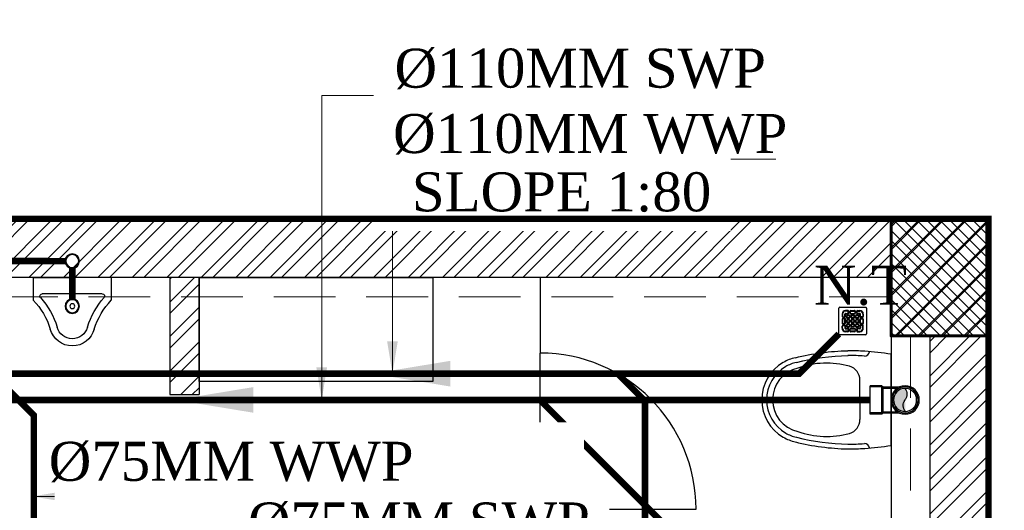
# Model space of a CAD drawing. Header units: inches. Extents: x 113025 to 158499, y 12149 to 30915.
# Tile 123 of 167: x 124135 to 124286, y 29448 to 29524. Entities that reach past the tile are written whole.
import ezdxf

# ---------------------------------------------------------------- set-up
doc = ezdxf.new("R2010")
doc.units = ezdxf.units.IN
doc.header["$MEASUREMENT"] = 0
doc.linetypes.add('HIDDEN', pattern=[0.375, 0.25, -0.125])
for name, color, linetype, lineweight in [('FLOOR RAISE', 4, 'Continuous', 5), ('PD_COLUMN', 2, 'Continuous', 60), ('PD_HATCH', 45, 'Continuous', 9), ('PP- 75DIA Soil Waste Sewer pipe', 90, 'Continuous', 9), ('PP-Soil Pipe', 1, 'Continuous', 25), ('PP-SPRINKLER PIPE', 1, 'Continuous', 0), ('PP-SWP', 1, 'Continuous', 25), ('PP-TEXT', 7, 'Continuous', 40), ('PP-WWP', 3, 'Continuous', 25)]:
    doc.layers.add(name, color=color, linetype=linetype, lineweight=lineweight)
doc.layers.add('PD_025_TEXT', color=61, linetype='Continuous')
doc.layers.add('PD_BASE', color=8, linetype='Continuous', transparency=0.5)
doc.styles.add('Arial', font='GOTHIC.TTF')
doc.styles.get("Standard").update_dxf_attribs({"font": 'arial.ttf', "height": 6})
doc.styles.add('style1', font='arial.ttf', dxfattribs={"height": 500})
doc.styles.add('TIMES NEW ROMAN', font='times.ttf')
doc.dimstyles.new('ISO-10', dxfattribs={"dimtxt": 6, "dimasz": 0.5, "dimexe": 1.25, "dimexo": 0.625, "dimtad": 1, "dimtoh": 1, "dimdec": 1, "dimlunit": 4, "dimtxsty": 'Standard', "dimblk": 'ARCHTICK', "dimcen": 2.5, "dimclrt": 3, "dimadec": 0, "dimazin": 0, "dimtfac": 1, "dimtdec": 1, "dimtmove": 1, "dimatfit": 3, "dimfxl": 1, "dimarcsym": 0})
doc.dimstyles.new('PP-DIM', dxfattribs={"dimtxt": 4, "dimasz": 1, "dimexe": 1, "dimexo": 1, "dimgap": 0.09, "dimtad": 0, "dimdec": 0, "dimzin": 0, "dimdsep": 46, "dimlunit": 4, "dimtxsty": 'TIMES NEW ROMAN', "dimblk": 'ARCHTICK', "dimcen": 0.09, "dimdle": 1, "dimclrd": 256, "dimclre": 256, "dimclrt": 256, "dimadec": 0, "dimazin": 0, "dimtfac": 1, "dimtdec": 4, "dimtofl": 0, "dimtmove": 1, "dimatfit": 3, "dimfxl": 1, "dimtolj": 1, "dimtzin": 0, "dimlwd": -1, "dimlwe": -1, "dimarcsym": 0})

# ---------------------------------------------------------------- blocks, each defined once
blk = doc.blocks.new('columns2')
at = {"layer": 'PD_HATCH'}
h = blk.add_hatch(dxfattribs=at)
h.set_pattern_fill('ANSI37', color=256, scale=20)
h.paths.add_polyline_path([(387, -250), (387, -268), (369, -268), (369, -250)])
h.paths.add_polyline_path([(18, 0), (18, -15), (0, -15), (0, 0)])
h.paths.add_polyline_path([(18, -828), (18, -813), (0, -813), (0, -828)])
h.paths.add_polyline_path([(201, -870), (186, -870), (186, -888), (201, -888)])
h.paths.add_polyline_path([(570, -870), (555, -870), (555, -888), (570, -888)])
h.paths.add_polyline_path([(754.5, -870), (739.5, -870), (739.5, -888), (754.5, -888)])
h.paths.add_polyline_path([(934.5, -870), (919.5, -870), (919.5, -888), (934.5, -888)])
h.paths.add_polyline_path([(385.5, -870), (370.5, -870), (370.5, -888), (385.5, -888)])
h.paths.add_polyline_path([(201, 42), (186, 42), (186, 60), (201, 60)])
h.paths.add_polyline_path([(387, -578), (387, -560), (369, -560), (369, -578)])
h.paths.add_polyline_path([(1116, -731.5), (1116, -716.5), (1098, -716.5), (1098, -731.5)])
h.paths.add_polyline_path([(1116, -111.5), (1116, -96.5), (1098, -96.5), (1098, -111.5)])
h.paths.add_polyline_path([(1116, -561.5), (1116, -576.5), (1098, -576.5), (1098, -561.5)])
h.paths.add_polyline_path([(1116, -251.5), (1116, -266.5), (1098, -266.5), (1098, -251.5)])
h.paths.add_polyline_path([(0, -731.5), (0, -716.5), (18, -716.5), (18, -731.5)])
h.paths.add_polyline_path([(0, -111.5), (0, -96.5), (18, -96.5), (18, -111.5)])
h.paths.add_polyline_path([(0, -406.5), (0, -421.5), (18, -421.5), (18, -406.5)])
h.paths.add_polyline_path([(0, -561.5), (0, -576.5), (18, -576.5), (18, -561.5)])
h.paths.add_polyline_path([(0, -251.5), (0, -266.5), (18, -266.5), (18, -251.5)])
h.paths.add_polyline_path([(993, -111.5), (993, -99.5), (984, -99.5), (984, -111.5)])
h.paths.add_polyline_path([(993, -189.5), (993, -201.5), (984, -201.5), (984, -189.5)])
h.paths.add_polyline_path([(903, -111.5), (903, -99.5), (912, -99.5), (912, -111.5)])
h.paths.add_polyline_path([(903, -189.5), (903, -201.5), (912, -201.5), (912, -189.5)])
h.paths.add_polyline_path([(75, -870), (60, -870), (60, -888), (75, -888)])
h.paths.add_polyline_path([(1116, -870), (1101, -870), (1101, -888), (1116, -888)])
h.paths.add_polyline_path([(75, 42), (60, 42), (60, 60), (75, 60)])
h.paths.add_polyline_path([(570, 42), (555, 42), (555, 60), (570, 60)])
h.paths.add_polyline_path([(754.5, 42), (739.5, 42), (739.5, 60), (754.5, 60)])
h.paths.add_polyline_path([(934.5, 42), (919.5, 42), (919.5, 60), (934.5, 60)])
h.paths.add_polyline_path([(385.5, 42), (370.5, 42), (370.5, 60), (385.5, 60)])
h.paths.add_polyline_path([(1116, 42), (1101, 42), (1101, 60), (1116, 60)])
h.paths.add_polyline_path([(738, -250), (738, -268), (756, -268), (756, -250)])
h.paths.add_polyline_path([(756, -578), (756, -560), (738, -560), (738, -578)])
at = {"layer": 'PD_COLUMN'}
blk.add_lwpolyline([(1116, 42), (1101, 42), (1101, 60), (1116, 60)], close=True, dxfattribs=at)
at = {"layer": 'PD_HATCH', "linetype": 'HIDDEN', "ltscale": 38}
for p, q in [((1101, 60), (934.5, 60)), ((1101, 48), (936, 48)), ((1104, 42), (1104, -95)), ((1116, 42), (1116, -96.5))]:
    blk.add_line(p, q, dxfattribs=at)
blk = doc.blocks.new('A$C24556D30')
at = {"color": 251}
for p, q in [((170, 400), (170, 20)), ((300, 210), (300, 292.2)), ((300, 210), (300, 127.8))]:
    blk.add_line(p, q, dxfattribs=at)
for points in [[(279.9, 412.5, 0.02753), (170, 400, 0.02753)], [(569.7, 385.6, 0.054905), (350, 415, 0.054905)], [(564.9, 366.1, 0.054905), (349.5, 395, 0.054905)], [(300, 210), (300, 290, 0.704392)], [(300, 210), (300, 130, -0.704392)], [(564.9, 53.9, -0.054905), (349.5, 25, -0.054905)], [(170, 20, 0.02753), (279.9, 7.5, 0.02753)], [(569.7, 34.4, -0.054905), (350, 5, -0.054905)]]:
    blk.add_lwpolyline(points, format="xyb", dxfattribs=at)
for centre, radius, start, end in [((350, -585), 1000, 90, 94.0204), ((279.9, 412.5), 20, 184.5905, 273.8823), ((350, -585), 980, 90, 94.0204), ((530, 210), 180, 60, 77.2425), ((360, 292.2), 60, 105.9249, 180), ((439, 15.2), 348.1, 69.701, 105.9249), ((530, 210), 135, 0, 77.2425), ((530, 210), 160, 60, 77.2425), ((530, 210), 160, 0, 60), ((530, 210), 180, 0, 60), ((530, 210), 135, 282.7575, 0), ((530, 210), 160, 300, 0), ((530, 210), 180, 300, 0), ((360, 127.8), 60, 180, 254.0751), ((439, 404.8), 348.1, 254.0751, 290.299), ((530, 210), 160, 282.7575, 300), ((530, 210), 180, 282.7575, 300), ((279.9, 7.5), 20, 86.1177, 175.4095), ((350, 1005), 1000, 265.9796, 270), ((350, 1005), 980, 265.9796, 270)]:
    blk.add_arc(centre, radius, start, end, dxfattribs=at)
blk = doc.blocks.new('A$C33087201')
at = {"color": 251}
for p, q in [((0, 289.6), (165, 289.6)), ((0, 289.6), (0, 193.2)), ((330, 289.6), (165, 289.6)), ((330, 289.6), (330, 193.2)), ((38.1, 220.9), (291.9, 220.9))]:
    blk.add_line(p, q, dxfattribs=at)
blk.add_circle((165, 168.2), 10.4, dxfattribs=at)
for centre, radius, start, end in [((38.1, 210.9), 10, 90, 221.8242), ((291.9, 210.9), 10, 318.1758, 90), ((-215.7, -16.2), 300.6, 16.9059, 44.1446), ((-215.7, -16.2), 330.6, 16.9059, 41.8242), ((545.7, -16.2), 330.6, 138.1758, 163.0941), ((545.7, -16.2), 300.6, 135.8554, 163.0941), ((164.8, 96.2), 96.2, 195.0681, 270.0943), ((164.8, 96.2), 66.2, 195.0681, 270.0943), ((165.2, 96.2), 66.2, 269.9057, 344.9319), ((165.2, 96.2), 96.2, 269.9057, 344.9319)]:
    blk.add_arc(centre, radius, start, end, dxfattribs=at)
blk = doc.blocks.new('FIRST FLOOR AR PLAN')
at = {"layer": 'PD_BASE'}
h = blk.add_hatch(dxfattribs=at)
h.set_pattern_fill('ANSI32', color=256, scale=10)
h.set_pattern_definition([(45, (123173.841, 20768.249), (-2.65165, 2.65165), []), (45, (123175.6088, 20768.249), (-2.65165, 2.65165), [])])
h.paths.add_polyline_path([(123176.99, 20811), (123167.99, 20811), (123167.99, 20729.5), (123176.99, 20729.5)])
h.paths.add_polyline_path([(123538.49, 20663.5), (123368.99, 20663.5), (123368.99, 20654.5), (123538.49, 20654.5)])
h.paths.add_polyline_path([(123722.99, 20663.5), (123553.49, 20663.5), (123553.49, 20654.5), (123722.99, 20654.5)])
h.paths.add_polyline_path([(123176.99, 21527.5), (123167.99, 21527.5), (123167.99, 21446), (123176.99, 21446)])
h.paths.add_polyline_path([(123176.99, 21431), (123167.99, 21431), (123167.99, 21291), (123176.99, 21291)])
h.paths.add_polyline_path([(123176.99, 21276), (123167.99, 21276), (123167.99, 21136), (123176.99, 21136)])
h.paths.add_polyline_path([(123176.99, 21121), (123167.99, 21121), (123167.99, 20981), (123176.99, 20981)])
h.paths.add_polyline_path([(123176.99, 20966), (123167.99, 20966), (123167.99, 20826), (123176.99, 20826)])
h.paths.add_polyline_path([(124268.99, 21602.5), (124102.49, 21602.5), (124102.49, 21593.5), (124268.99, 21593.5)])
h.paths.add_polyline_path([(124087.49, 21602.5), (123922.49, 21602.5), (123922.49, 21593.5), (124087.49, 21593.5)])
h.paths.add_polyline_path([(123907.49, 21602.5), (123737.99, 21602.5), (123737.99, 21593.5), (123907.49, 21593.5)])
h.paths.add_polyline_path([(123722.99, 21602.5), (123553.49, 21602.5), (123553.49, 21593.5), (123722.99, 21593.5)])
h.paths.add_polyline_path([(123353.99, 21602.5), (123242.99, 21602.5), (123242.99, 21593.5), (123353.99, 21593.5)])
h.paths.add_polyline_path([(123227.99, 21602.5), (123167.99, 21602.5), (123167.99, 21542.5), (123176.99, 21542.5), (123176.99, 21593.5), (123227.99, 21593.5)])
h.paths.add_polyline_path([(123176.99, 20714.5), (123167.99, 20714.5), (123167.99, 20654.5), (123227.99, 20654.5), (123227.99, 20663.5), (123176.99, 20663.5)])
h.paths.add_polyline_path([(123353.99, 20663.5), (123242.99, 20663.5), (123242.99, 20654.5), (123353.99, 20654.5)])
h.paths.add_polyline_path([(123762.74, 20663.5), (123737.99, 20663.5), (123737.99, 20654.5), (123762.74, 20654.5)])
h.paths.add_polyline_path([(123907.49, 20663.5), (123882.74, 20663.5), (123882.74, 20654.5), (123907.49, 20654.5)])
h.paths.add_polyline_path([(123944.99, 20663.5), (123922.49, 20663.5), (123922.49, 20654.5), (123944.99, 20654.5)])
h.paths.add_polyline_path([(124087.49, 20663.5), (124064.99, 20663.5), (124064.99, 20654.5), (124087.49, 20654.5)])
h.paths.add_polyline_path([(124124.99, 20663.5), (124102.49, 20663.5), (124102.49, 20654.5), (124124.99, 20654.5)])
h.paths.add_polyline_path([(124268.99, 20663.5), (124244.99, 20663.5), (124244.99, 20654.5), (124268.99, 20654.5)])
h.paths.add_polyline_path([(124283.99, 20672.5), (124274.99, 20672.5)])
h.paths.add_polyline_path([(124283.99, 20811), (124274.99, 20811), (124274.99, 20672.5), (124283.99, 20672.5)])
h.paths.add_polyline_path([(124283.99, 20966), (124274.99, 20966), (124274.99, 20826), (124283.99, 20826)])
h.paths.add_polyline_path([(124283.99, 21276), (124274.99, 21276), (124274.99, 20981), (124283.99, 20981)])
h.paths.add_polyline_path([(124283.99, 21584.5), (124274.99, 21584.5), (124274.99, 21446), (124283.99, 21446)])
h.paths.add_polyline_path([(124265.99, 21443), (124160.99, 21443), (124160.99, 21434), (124265.99, 21434)])
h.paths.add_polyline_path([(124160.99, 21431), (124151.99, 21431), (124151.99, 21353), (124160.99, 21353)])
h.paths.add_polyline_path([(124151.99, 21443), (124079.99, 21443), (124079.99, 21434), (124151.99, 21434)])
h.paths.add_polyline_path([(124079.99, 21431), (124070.99, 21431), (124070.99, 21353), (124079.99, 21353)])
h.paths.add_polyline_path([(124070.99, 21443), (123989.99, 21443), (123989.99, 21341), (124016.99, 21341), (124016.99, 21350), (123998.99, 21350), (123998.99, 21434), (124070.99, 21434)])
h.paths.add_polyline_path([(124070.99, 21350), (124052.99, 21350), (124052.99, 21341), (124070.99, 21341)], flags=17)
h.paths.add_polyline_path([(124097.99, 21350), (124079.99, 21350), (124079.99, 21341), (124097.99, 21341)])
h.paths.add_polyline_path([(124151.99, 21350), (124133.99, 21350), (124133.99, 21341), (124151.99, 21341)])
h.paths.add_polyline_path([(124160.99, 21341), (124151.99, 21341), (124151.99, 21278), (124160.99, 21278)])
h.paths.add_polyline_path([(124283.99, 21292), (124274.99, 21292), (124274.99, 21291), (124283.99, 21291)])
h.paths.add_polyline_path([(124283.99, 21431), (124274.99, 21431), (124274.99, 21412), (124283.99, 21412)])
h.paths.add_polyline_path([(123405.74, 21593.5), (123405.74, 21602.5), (123368.99, 21602.5), (123368.99, 21593.5)])
h.paths.add_polyline_path([(123501.74, 21602.5), (123501.74, 21593.5), (123538.49, 21593.5), (123538.49, 21602.5)])
h = blk.add_hatch(dxfattribs=at)
h.set_pattern_fill('ANSI37', color=256, scale=20)
h.set_pattern_definition([(45, (268611.2745, 47371.9895), (-1.767766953, 1.767766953), []), (135, (268611.2745, 47371.9895), (-1.767766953, -1.767766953), [])])
h.paths.add_polyline_path([(124283.99, 21602.5), (124268.99, 21602.5), (124268.99, 21584.5), (124283.99, 21584.5)])
h = blk.add_hatch(dxfattribs=at)
h.set_pattern_fill('ANSI32', color=256, scale=10)
h.set_pattern_definition([(45, (150297.4604, 39481.8853), (-2.65165043, 2.65165043), []), (45, (150299.228, 39481.8853), (-2.65165043, 2.65165043), [])])
h.paths.add_polyline_path([(123758.99, 21593.5), (123752.99, 21593.5), (123752.99, 21557.5), (123758.99, 21557.5)])
h.paths.add_polyline_path([(123758.99, 21557.5), (123752.99, 21557.5), (123752.99, 21521.5), (123758.99, 21521.5)])
h.paths.add_polyline_path([(123752.99, 21521.5), (123752.99, 21485.5), (123758.99, 21485.5), (123758.99, 21521.5)])
h.paths.add_polyline_path([(123758.99, 21485.5), (123752.99, 21485.5), (123752.99, 21449.5), (123758.99, 21449.5)])
h.paths.add_polyline_path([(123758.99, 21449.5), (123752.99, 21449.5), (123752.99, 21413.5), (123758.99, 21413.5)])
h.paths.add_polyline_path([(123758.99, 21413.5), (123752.99, 21413.5), (123752.99, 21377.5), (123758.99, 21377.5)])
h.paths.add_polyline_path([(124037.99, 21593.5), (124028.99, 21593.5), (124028.99, 21504), (124024.49, 21504), (124024.49, 21499.5), (124028.99, 21499.5), (124028.99, 21489.5), (124037.99, 21489.5)])
h.paths.add_polyline_path([(123956.99, 21593.5), (123952.49, 21593.5), (123952.49, 21504), (123947.99, 21504), (123947.99, 21499.5), (123982.49, 21499.5), (123982.49, 21504), (123956.99, 21504)])
h.paths.add_polyline_path([(123952.49, 21575.5), (123949.49, 21575.5), (123949.49, 21571), (123952.49, 21571)], flags=17)
h.paths.add_polyline_path([(123925.49, 21575.5), (123922.49, 21575.5), (123922.49, 21584.5), (123917.99, 21584.5), (123917.99, 21575.5), (123907.49, 21575.5), (123907.49, 21571), (123925.49, 21571)])
h.paths.add_polyline_path([(123871.49, 21593.5), (123866.99, 21593.5), (123866.99, 21577.5), (123866.99, 21571), (123871.49, 21571), (123871.49, 21575.5)])
h.paths.add_polyline_path([(124162.49, 21593.5), (124157.99, 21593.5), (124157.99, 21575.5), (124162.49, 21575.5)])
at = {"layer": 'PD_BASE', "lineweight": 30}
for p, q in [((124283.99, 21602.5), (123501.74, 21602.5)), ((124268.99, 21593.5), (124102.48, 21593.5)), ((124157.99, 21593.5), (124157.99, 21575.5)), ((124162.49, 21593.5), (124162.49, 21575.5)), ((124268.99, 21584.5), (124268.99, 21480.62)), ((124157.99, 21575.5), (124162.49, 21575.5))]:
    blk.add_line(p, q, dxfattribs=at)
at = {"layer": 'PD_BASE', "ltscale": 12}
for p, q in [((124214.99, 21593.5), (124214.99, 21581.87)), ((124214.99, 21557.87), (124214.99, 21581.87)), ((124214.99, 21557.87), (124214.99, 21544.25)), ((124214.99, 21557.87), (124238.99, 21557.87))]:
    blk.add_line(p, q, dxfattribs=at)
at = {"layer": 'PD_BASE'}
blk.add_lwpolyline([(124283.99, 21584.5), (124268.99, 21584.5), (124268.99, 21602.5), (124283.99, 21602.5)], close=True, dxfattribs=at)
at = {"layer": 'PD_BASE', "ltscale": 12}
blk.add_lwpolyline([(124162.49, 21593.5), (124198.49, 21593.5), (124198.49, 21577.5), (124162.49, 21577.5)], close=True, dxfattribs=at)
at = {"layer": 'PD_BASE', "lineweight": 30}
for points in [[(124274.99, 21446), (124274.99, 21584.5)], [(124283.99, 21446), (124283.99, 21446), (124283.99, 21584.5)]]:
    blk.add_lwpolyline(points, dxfattribs=at)
at = {"layer": 'PD_BASE', "ltscale": 12}
blk.add_arc((124214.99, 21557.87), 24, 0, 90, dxfattribs=at)
at = {"layer": 'PD_BASE', "ltscale": 12, "xscale": -0.03636363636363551, "yscale": 0.03636363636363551, "zscale": 0.03636363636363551}
blk.add_blockref('A$C33087201', (124148.99, 21582.97), dxfattribs=at)
at = {"layer": 'PD_BASE', "ltscale": 12, "xscale": 0.03684210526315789, "yscale": 0.03684210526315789, "zscale": 0.03684210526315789, "rotation": 180}
blk.add_blockref('A$C24556D30', (124275.25, 21582.42), dxfattribs=at)
at = {"layer": 'PD_COLUMN'}
blk.add_blockref('columns2', (123167.99, 21542.5), dxfattribs=at)
at = {"layer": 'PD_BASE', "insert": (123822.92, 21590.18), "char_height": 8, "width": 128.4952, "attachment_point": 1, "style": 'style1'}
blk.add_mtext('\\pi57.527;ES', dxfattribs=at)
blk = doc.blocks.new('PP-GRATING')
at = {"linetype": 'Continuous'}
for p, q in [((-53.1, -49.4), (-53.1, 49.4)), ((-49.7, 52.9), (49.7, 52.9)), ((-27.6, 40.7), (-27.6, 38.6)), ((-19.6, 40.7), (-27.6, 40.7)), ((-19.6, 38.6), (-27.6, 38.6)), ((-19.6, 38.6), (-19.6, 40.7)), ((-7.1, 38.6), (-7.1, 40.7)), ((-7.1, 40.7), (6.5, 40.7)), ((-7.1, 38.6), (6.5, 38.6)), ((6.5, 40.7), (6.5, 38.6)), ((19, 40.7), (27, 40.7)), ((19, 38.6), (19, 40.7)), ((19, 38.6), (27, 38.6)), ((27, 40.7), (27, 38.6)), ((52.6, 50), (52.6, -48.9)), ((-38.9, 27.3), (-41, 27.3)), ((-41, 27.3), (-41, 19.3)), ((-38.9, 19.3), (-41, 19.3)), ((-41, 6.8), (-41, -6.8)), ((-38.9, 6.8), (-41, 6.8)), ((-38.9, 27.3), (-38.9, 19.3)), ((-38.9, 6.8), (-38.9, -6.8)), ((-36.7, 17), (-32.1, 17)), ((-36.7, 17), (-36.7, 15)), ((-36.7, 15), (-32.1, 15)), ((-32.1, 11.1), (-36.7, 11.1)), ((-36.7, 11.1), (-36.7, 9.1)), ((-32.1, 9.1), (-36.7, 9.1)), ((-32.1, 9.1), (-32.1, 11.1)), ((-29.8, 19.3), (-29.8, 27.3)), ((-27.8, 27.3), (-29.8, 27.3)), ((-29.8, 19.3), (-27.8, 19.3)), ((-29.8, -6.8), (-29.8, 6.8)), ((-29.8, 6.8), (-27.8, 6.8)), ((-27.8, 19.3), (-27.8, 27.3)), ((-27.8, -6.8), (-27.8, 6.8)), ((-27.6, 29.6), (-27.6, 27.5)), ((-27.6, 29.6), (-19.6, 29.6)), ((-27.6, 27.5), (-19.6, 27.5)), ((-23.9, 14.8), (-23.9, 19.3)), ((-21.9, 19.3), (-23.9, 19.3)), ((-21.9, 14.8), (-23.9, 14.8)), ((-23.9, -2.3), (-23.9, 2.3)), ((-21.9, 2.3), (-23.9, 2.3)), ((-21.9, 14.8), (-21.9, 19.3)), ((-21.9, -2.3), (-21.9, 2.3)), ((-19.6, 27.5), (-19.6, 29.6)), ((-19.6, 23.6), (-15.1, 23.6)), ((-19.6, 21.6), (-19.6, 23.6)), ((-19.6, 21.6), (-15.1, 21.6)), ((-15.1, 12.5), (-19.6, 12.5)), ((-19.6, 12.5), (-19.6, 10.5)), ((-15.1, 10.5), (-19.6, 10.5)), ((-19.6, 6.6), (-15.1, 6.6)), ((-19.6, 4.5), (-19.6, 6.6)), ((-19.6, 4.5), (-15.1, 4.5)), ((-17.3, 31.8), (-17.3, 36.4)), ((-15.3, 36.4), (-17.3, 36.4)), ((-17.3, 31.8), (-15.3, 31.8)), ((-15.3, 31.8), (-15.3, 36.4)), ((-15.1, 23.6), (-15.1, 21.6)), ((-15.1, 12.5), (-15.1, 10.5)), ((-15.1, 6.6), (-15.1, 4.5)), ((-12.8, 19.3), (-12.8, 14.8)), ((-10.7, 19.3), (-12.8, 19.3)), ((-12.8, 14.8), (-10.7, 14.8)), ((-12.8, 2.3), (-12.8, -2.3)), ((-10.7, 2.3), (-12.8, 2.3)), ((-11.4, 36.4), (-11.4, 31.8)), ((-9.4, 36.4), (-11.4, 36.4)), ((-11.4, 31.8), (-9.4, 31.8)), ((-10.7, 19.3), (-10.7, 14.8)), ((-10.7, 2.3), (-10.7, -2.3)), ((-9.4, 36.4), (-9.4, 31.8)), ((-7.1, 29.6), (6.5, 29.6)), ((-7.1, 29.6), (-7.1, 27.5)), ((-7.1, 27.5), (6.5, 27.5)), ((-6.9, 14.8), (-6.9, 19.3)), ((-4.8, 19.3), (-6.9, 19.3)), ((-4.8, 14.8), (-6.9, 14.8)), ((-6.9, -2.3), (-6.9, 2.3)), ((-4.8, 2.3), (-6.9, 2.3)), ((-4.8, 14.8), (-4.8, 19.3)), ((-4.8, -2.3), (-4.8, 2.3)), ((-2.6, 23.6), (2, 23.6)), ((-2.6, 21.6), (-2.6, 23.6)), ((-2.6, 21.6), (2, 21.6)), ((2, 12.5), (-2.6, 12.5)), ((-2.6, 12.5), (-2.6, 10.5)), ((2, 10.5), (-2.6, 10.5)), ((-2.6, 6.6), (2, 6.6)), ((-2.6, 4.5), (-2.6, 6.6)), ((-2.6, 4.5), (2, 4.5)), ((2, 23.6), (2, 21.6)), ((2, 12.5), (2, 10.5)), ((2, 6.6), (2, 4.5)), ((4.3, 19.3), (4.3, 14.8)), ((6.3, 19.3), (4.3, 19.3)), ((4.3, 14.8), (6.3, 14.8)), ((4.3, 2.3), (4.3, -2.3)), ((6.3, 2.3), (4.3, 2.3)), ((6.3, 19.3), (6.3, 14.8)), ((6.3, 2.3), (6.3, -2.3)), ((6.5, 29.6), (6.5, 27.5)), ((8.8, 31.8), (8.8, 36.4)), ((10.9, 36.4), (8.8, 36.4)), ((8.8, 31.8), (10.9, 31.8)), ((10.2, 14.8), (10.2, 19.3)), ((12.2, 19.3), (10.2, 19.3)), ((12.2, 14.8), (10.2, 14.8)), ((10.2, -2.3), (10.2, 2.3)), ((12.2, 2.3), (10.2, 2.3)), ((10.9, 31.8), (10.9, 36.4)), ((12.2, 14.8), (12.2, 19.3)), ((12.2, -2.3), (12.2, 2.3)), ((14.5, 23.6), (19, 23.6)), ((14.5, 21.6), (14.5, 23.6)), ((14.5, 21.6), (19, 21.6)), ((19, 12.5), (14.5, 12.5)), ((14.5, 12.5), (14.5, 10.5)), ((19, 10.5), (14.5, 10.5)), ((14.5, 6.6), (19, 6.6)), ((14.5, 4.5), (14.5, 6.6)), ((14.5, 4.5), (19, 4.5)), ((14.7, 31.8), (14.7, 36.4)), ((14.7, 36.4), (16.8, 36.4)), ((16.8, 31.8), (14.7, 31.8)), ((16.8, 31.8), (16.8, 36.4)), ((27, 29.6), (19, 29.6)), ((19, 27.5), (19, 29.6)), ((27, 27.5), (19, 27.5)), ((19, 23.6), (19, 21.6)), ((19, 12.5), (19, 10.5)), ((19, 6.6), (19, 4.5)), ((21.3, 19.3), (21.3, 14.8)), ((23.4, 19.3), (21.3, 19.3)), ((21.3, 14.8), (23.4, 14.8)), ((21.3, 2.3), (21.3, -2.3)), ((23.4, 2.3), (21.3, 2.3)), ((23.4, 19.3), (23.4, 14.8)), ((23.4, 2.3), (23.4, -2.3)), ((27, 29.6), (27, 27.5)), ((27.2, 19.3), (27.2, 27.3)), ((27.2, 27.3), (29.3, 27.3)), ((29.3, 19.3), (27.2, 19.3)), ((27.2, -6.8), (27.2, 6.8)), ((29.3, 6.8), (27.2, 6.8)), ((29.3, 19.3), (29.3, 27.3)), ((29.3, -6.8), (29.3, 6.8)), ((36.1, 17), (31.5, 17)), ((36.1, 15), (31.5, 15)), ((31.5, 11.1), (36.1, 11.1)), ((31.5, 9.1), (31.5, 11.1)), ((31.5, 9.1), (36.1, 9.1)), ((36.1, 17), (36.1, 15)), ((36.1, 11.1), (36.1, 9.1)), ((38.4, 27.3), (38.4, 19.3)), ((38.4, 27.3), (40.4, 27.3)), ((38.4, 19.3), (40.4, 19.3)), ((38.4, 6.8), (38.4, -6.8)), ((38.4, 6.8), (40.4, 6.8)), ((40.4, 27.3), (40.4, 19.3)), ((40.4, 6.8), (40.4, -6.8)), ((-41, -6.8), (-38.9, -6.8)), ((-41, -27.3), (-41, -19.3)), ((-38.9, -19.3), (-41, -19.3)), ((-38.9, -27.3), (-41, -27.3)), ((-38.9, -27.3), (-38.9, -19.3)), ((-36.7, -9.1), (-32.1, -9.1)), ((-36.7, -9.1), (-36.7, -11.1)), ((-36.7, -11.1), (-32.1, -11.1)), ((-36.7, -17), (-36.7, -15)), ((-36.7, -15), (-32.1, -15)), ((-36.7, -17), (-32.1, -17)), ((-32.1, -9.1), (-32.1, -11.1)), ((-29.8, -6.8), (-27.8, -6.8)), ((-29.8, -19.3), (-27.8, -19.3)), ((-29.8, -19.3), (-29.8, -27.3)), ((-27.8, -27.3), (-29.8, -27.3)), ((-27.8, -19.3), (-27.8, -27.3)), ((-27.6, -27.5), (-19.6, -27.5)), ((-27.6, -29.6), (-27.6, -27.5)), ((-27.6, -29.6), (-19.6, -29.6)), ((-21.9, -2.3), (-23.9, -2.3)), ((-23.9, -19.3), (-23.9, -14.8)), ((-21.9, -14.8), (-23.9, -14.8)), ((-21.9, -19.3), (-23.9, -19.3)), ((-21.9, -19.3), (-21.9, -14.8)), ((-15.1, -4.5), (-19.6, -4.5)), ((-19.6, -4.5), (-19.6, -6.6)), ((-15.1, -6.6), (-19.6, -6.6)), ((-19.6, -10.5), (-15.1, -10.5)), ((-19.6, -12.5), (-19.6, -10.5)), ((-19.6, -12.5), (-15.1, -12.5)), ((-15.1, -21.6), (-19.6, -21.6)), ((-19.6, -21.6), (-19.6, -23.6)), ((-15.1, -23.6), (-19.6, -23.6)), ((-19.6, -27.5), (-19.6, -29.6)), ((-17.3, -31.8), (-17.3, -36.4)), ((-17.3, -31.8), (-15.3, -31.8)), ((-15.3, -36.4), (-17.3, -36.4)), ((-15.3, -31.8), (-15.3, -36.4)), ((-15.1, -4.5), (-15.1, -6.6)), ((-15.1, -10.5), (-15.1, -12.5)), ((-15.1, -21.6), (-15.1, -23.6)), ((-12.8, -2.3), (-10.7, -2.3)), ((-12.8, -14.8), (-12.8, -19.3)), ((-10.7, -14.8), (-12.8, -14.8)), ((-12.8, -19.3), (-10.7, -19.3)), ((-11.4, -36.4), (-11.4, -31.8)), ((-11.4, -31.8), (-9.4, -31.8)), ((-9.4, -36.4), (-11.4, -36.4)), ((-10.7, -14.8), (-10.7, -19.3)), ((-9.4, -36.4), (-9.4, -31.8)), ((-7.1, -27.5), (6.5, -27.5)), ((-7.1, -29.6), (-7.1, -27.5)), ((-7.1, -29.6), (6.5, -29.6)), ((-4.8, -2.3), (-6.9, -2.3)), ((-6.9, -19.3), (-6.9, -14.8)), ((-4.8, -14.8), (-6.9, -14.8)), ((-4.8, -19.3), (-6.9, -19.3)), ((-4.8, -19.3), (-4.8, -14.8)), ((2, -4.5), (-2.6, -4.5)), ((-2.6, -4.5), (-2.6, -6.6)), ((2, -6.6), (-2.6, -6.6)), ((-2.6, -10.5), (2, -10.5)), ((-2.6, -12.5), (-2.6, -10.5)), ((-2.6, -12.5), (2, -12.5)), ((2, -21.6), (-2.6, -21.6)), ((-2.6, -21.6), (-2.6, -23.6)), ((2, -23.6), (-2.6, -23.6)), ((2, -4.5), (2, -6.6)), ((2, -10.5), (2, -12.5)), ((2, -21.6), (2, -23.6)), ((4.3, -2.3), (6.3, -2.3)), ((4.3, -14.8), (4.3, -19.3)), ((6.3, -14.8), (4.3, -14.8)), ((4.3, -19.3), (6.3, -19.3)), ((6.3, -14.8), (6.3, -19.3)), ((6.5, -29.6), (6.5, -27.5)), ((8.8, -31.8), (8.8, -36.4)), ((8.8, -31.8), (10.9, -31.8)), ((8.8, -36.4), (10.9, -36.4)), ((12.2, -2.3), (10.2, -2.3)), ((10.2, -19.3), (10.2, -14.8)), ((12.2, -14.8), (10.2, -14.8)), ((12.2, -19.3), (10.2, -19.3)), ((10.9, -31.8), (10.9, -36.4)), ((12.2, -19.3), (12.2, -14.8)), ((19, -4.5), (14.5, -4.5)), ((14.5, -4.5), (14.5, -6.6)), ((19, -6.6), (14.5, -6.6)), ((14.5, -10.5), (19, -10.5)), ((14.5, -12.5), (14.5, -10.5)), ((14.5, -12.5), (19, -12.5)), ((19, -21.6), (14.5, -21.6)), ((14.5, -21.6), (14.5, -23.6)), ((19, -23.6), (14.5, -23.6)), ((14.7, -31.8), (14.7, -36.4)), ((16.8, -31.8), (14.7, -31.8)), ((14.7, -36.4), (16.8, -36.4)), ((16.8, -31.8), (16.8, -36.4)), ((19, -4.5), (19, -6.6)), ((19, -10.5), (19, -12.5)), ((19, -21.6), (19, -23.6)), ((27, -27.5), (19, -27.5)), ((19, -27.5), (19, -29.6)), ((27, -29.6), (19, -29.6)), ((21.3, -2.3), (23.4, -2.3)), ((21.3, -14.8), (21.3, -19.3)), ((23.4, -14.8), (21.3, -14.8)), ((21.3, -19.3), (23.4, -19.3)), ((23.4, -14.8), (23.4, -19.3)), ((27, -29.6), (27, -27.5)), ((29.3, -6.8), (27.2, -6.8)), ((27.2, -19.3), (27.2, -27.3)), ((29.3, -19.3), (27.2, -19.3)), ((27.2, -27.3), (29.3, -27.3)), ((29.3, -19.3), (29.3, -27.3)), ((36.1, -9.1), (31.5, -9.1)), ((31.5, -9.1), (31.5, -11.1)), ((36.1, -11.1), (31.5, -11.1)), ((36.1, -15), (31.5, -15)), ((36.1, -17), (31.5, -17)), ((36.1, -9.1), (36.1, -11.1)), ((36.1, -17), (36.1, -15)), ((40.4, -6.8), (38.4, -6.8)), ((38.4, -19.3), (40.4, -19.3)), ((38.4, -27.3), (38.4, -19.3)), ((38.4, -27.3), (40.4, -27.3)), ((40.4, -27.3), (40.4, -19.3)), ((49.2, -52.3), (-50.3, -52.3)), ((-27.6, -40.7), (-27.6, -38.6)), ((-19.6, -38.6), (-27.6, -38.6)), ((-19.6, -40.7), (-27.6, -40.7)), ((-19.6, -38.6), (-19.6, -40.7)), ((6.5, -38.6), (-7.1, -38.6)), ((-7.1, -38.6), (-7.1, -40.7)), ((6.5, -40.7), (-7.1, -40.7)), ((6.5, -38.7), (6.5, -40.7)), ((19, -38.6), (19, -40.7)), ((19, -38.6), (27, -38.6)), ((19, -40.7), (27, -40.7)), ((27, -40.7), (27, -38.6))]:
    blk.add_line(p, q, dxfattribs=at)
for centre, radius, start, end in [((-49.7, 49.4), 3.41, 90, 180), ((-27.6, 27.3), 13.4, 90, 180), ((-27.6, 27.3), 11.4, 90, 180), ((-19.6, 36.4), 4.32, 360, 90), ((-19.6, 36.4), 2.27, 360, 90), ((-7.1, 36.4), 4.32, 90, 180), ((-7.1, 36.4), 2.27, 90, 180), ((6.5, 36.4), 4.32, 360, 90), ((6.5, 36.4), 2.27, 360, 90), ((19, 36.4), 4.32, 90, 180), ((19, 36.4), 2.27, 90, 180), ((27, 27.3), 13.4, 0, 90), ((27, 27.3), 11.4, 0, 90), ((49.7, 50), 2.84, 360, 90), ((-36.7, 19.3), 4.32, 180, 270), ((-36.7, 6.8), 4.32, 90, 180), ((-36.7, 19.3), 2.27, 180, 270), ((-36.7, 6.8), 2.27, 90, 180), ((-32.1, 19.3), 4.32, 270, 360), ((-32.1, 19.3), 2.27, 270, 360), ((-32.1, 6.8), 4.32, 360, 90), ((-32.1, 6.8), 2.27, 360, 90), ((-27.6, 27.3), 2.27, 90, 180), ((-27.6, 27.3), 0.227, 90, 180), ((-19.6, 19.3), 4.32, 90, 180), ((-19.6, 14.8), 4.32, 180, 270), ((-19.6, 2.3), 4.32, 90, 180), ((-19.6, 19.3), 2.27, 90, 180), ((-19.6, 19.3), 2.27, 90, 180), ((-19.6, 14.8), 2.27, 180, 270), ((-19.6, 2.3), 2.27, 90, 180), ((-19.6, 2.3), 2.27, 90, 180), ((-19.6, 31.8), 4.32, 270, 360), ((-19.6, 31.8), 2.27, 270, 360), ((-15.1, 19.3), 4.32, 360, 90), ((-15.1, 19.3), 2.27, 360, 90), ((-15.1, 14.8), 2.27, 270, 360), ((-15.1, 14.8), 4.32, 270, 0), ((-15.1, 2.3), 4.32, 360, 90), ((-15.1, 2.3), 2.27, 360, 90), ((-7.1, 31.8), 4.32, 180, 270), ((-7.1, 31.8), 2.27, 180, 270), ((-2.6, 19.3), 4.32, 90, 180), ((-2.6, 14.8), 4.32, 180, 270), ((-2.6, 2.3), 4.32, 90, 180), ((-2.6, 19.3), 2.27, 90, 180), ((-2.6, 19.3), 2.27, 90, 180), ((-2.6, 14.8), 2.27, 180, 270), ((-2.6, 2.3), 2.27, 90, 180), ((-2.6, 2.3), 2.27, 90, 180), ((2, 19.3), 4.32, 360, 90), ((2, 19.3), 2.27, 360, 90), ((2, 14.8), 2.27, 270, 0), ((2, 14.8), 4.32, 270, 0), ((2, 2.3), 4.32, 360, 90), ((2, 2.3), 2.27, 360, 90), ((6.5, 31.8), 4.32, 270, 360), ((6.5, 31.8), 2.27, 270, 360), ((14.5, 19.3), 4.32, 90, 180), ((14.5, 14.8), 4.32, 180, 270), ((14.5, 2.3), 4.32, 90, 180), ((14.5, 19.3), 2.27, 90, 180), ((14.5, 14.8), 2.27, 180, 270), ((14.5, 2.3), 2.27, 90, 180), ((14.5, 2.3), 2.27, 90, 180), ((19, 31.8), 4.32, 180, 270), ((19, 31.8), 2.27, 180, 270), ((19, 19.3), 4.32, 360, 90), ((19, 19.3), 2.27, 360, 90), ((19, 14.8), 2.27, 270, 0), ((19, 14.8), 4.32, 270, 0), ((19, 2.3), 4.32, 360, 90), ((19, 2.3), 2.27, 360, 90), ((27, 27.3), 2.27, 0, 90), ((27, 27.3), 0.227, 0, 90), ((31.5, 19.3), 4.32, 180, 270), ((31.5, 6.8), 4.32, 90, 180), ((31.5, 19.3), 2.27, 180, 270), ((31.5, 6.8), 2.27, 90, 180), ((36.1, 19.3), 2.27, 270, 0), ((36.1, 19.3), 4.32, 270, 0), ((36.1, 6.8), 4.32, 360, 90), ((36.1, 6.8), 2.27, 360, 90), ((-36.7, -6.8), 4.32, 180, 270), ((-36.7, -19.3), 4.32, 90, 180), ((-27.6, -27.3), 13.4, 180, 270), ((-36.7, -6.8), 2.27, 180, 270), ((-36.7, -19.3), 2.27, 90, 180), ((-27.6, -27.3), 11.4, 180, 270), ((-32.1, -6.8), 4.32, 270, 360), ((-32.1, -6.8), 2.27, 270, 360), ((-32.1, -19.3), 4.32, 360, 90), ((-32.1, -19.3), 2.27, 360, 90), ((-27.6, -27.3), 2.27, 180, 270), ((-27.6, -27.3), 0.227, 180, 270), ((-19.6, -2.3), 4.32, 180, 270), ((-19.6, -14.8), 4.32, 90, 180), ((-19.6, -19.3), 4.32, 180, 270), ((-19.6, -2.3), 2.27, 180, 270), ((-19.6, -14.8), 2.27, 90, 180), ((-19.6, -14.8), 2.27, 90, 180), ((-19.6, -19.3), 2.27, 180, 270), ((-19.6, -31.8), 4.32, 360, 90), ((-19.6, -31.8), 2.27, 360, 90), ((-19.6, -36.4), 4.32, 270, 0), ((-19.6, -36.4), 2.27, 270, 0), ((-15.1, -2.3), 2.27, 270, 360), ((-15.1, -2.3), 4.32, 270, 0), ((-15.1, -14.8), 4.32, 360, 90), ((-15.1, -14.8), 2.27, 360, 90), ((-15.1, -19.3), 2.27, 270, 360), ((-15.1, -19.3), 4.32, 270, 0), ((-7.1, -31.8), 4.32, 90, 180), ((-7.1, -36.4), 4.32, 180, 270), ((-7.1, -31.8), 2.27, 90, 180), ((-7.1, -36.4), 2.27, 180, 270), ((-2.6, -2.3), 4.32, 180, 270), ((-2.6, -14.8), 4.32, 90, 180), ((-2.6, -19.3), 4.32, 180, 270), ((-2.6, -2.3), 2.27, 180, 270), ((-2.6, -14.8), 2.27, 90, 180), ((-2.6, -14.8), 2.27, 90, 180), ((-2.6, -19.3), 2.27, 180, 270), ((2, -2.3), 2.27, 270, 0), ((2, -2.3), 4.32, 270, 0), ((2, -14.8), 4.32, 360, 90), ((2, -14.8), 2.27, 360, 90), ((2, -19.3), 2.27, 270, 0), ((2, -19.3), 4.32, 270, 0), ((6.5, -31.8), 4.32, 360, 90), ((6.5, -31.8), 2.27, 360, 90), ((6.6, -36.4), 2.27, 269.679, 359.679), ((6.6, -36.4), 4.32, 269.679, 359.679), ((14.5, -2.3), 4.32, 180, 270), ((14.5, -14.8), 4.32, 90, 180), ((14.5, -19.3), 4.32, 180, 270), ((14.5, -2.3), 2.27, 180, 270), ((14.5, -14.8), 2.27, 90, 180), ((14.5, -14.8), 2.27, 90, 180), ((14.5, -19.3), 2.27, 180, 270), ((19, -31.8), 4.32, 90, 180), ((19, -36.4), 4.32, 180, 270), ((19, -31.8), 2.27, 90, 180), ((19, -36.4), 2.27, 180, 270), ((19, -2.3), 2.27, 270, 0), ((19, -2.3), 4.32, 270, 0), ((19, -14.8), 4.32, 360, 90), ((19, -14.8), 2.27, 360, 90), ((19, -19.3), 2.27, 270, 0), ((19, -19.3), 4.32, 270, 0), ((27, -27.3), 2.27, 270, 360), ((27, -27.3), 0.227, 270, 360), ((27, -27.3), 13.4, 270, 360), ((27, -27.3), 11.4, 270, 360), ((31.5, -6.8), 4.32, 180, 270), ((31.5, -19.3), 4.32, 90, 180), ((31.5, -6.8), 2.27, 180, 270), ((31.5, -19.3), 2.27, 90, 180), ((36.1, -6.8), 2.27, 270, 0), ((36.1, -6.8), 4.32, 270, 0), ((36.1, -19.3), 4.32, 360, 90), ((36.1, -19.3), 2.27, 360, 90), ((-50.7, -49.8), 2.49, 171.2591, 278.7567), ((49.2, -48.9), 3.41, 270, 360)]:
    blk.add_arc(centre, radius, start, end, dxfattribs=at)
blk = doc.blocks.new('PP-WC CONNECTOR BEND')
at = {"lineweight": 30}
h = blk.add_hatch(color=256, dxfattribs=at)
edge = h.paths.add_edge_path()
edge.add_ellipse((-79.8, 16.1), major_axis=(19.4, 18.3), ratio=1, start_angle=96.3386, end_angle=173.6614, ccw=False)
edge.add_ellipse((-101.1, 0), major_axis=(22.9, -24.2), ratio=1, start_angle=-45, end_angle=135, ccw=False)
edge.add_ellipse((-122.4, -16.1), major_axis=(18.3, -19.4), ratio=1, start_angle=6.3386, end_angle=83.6614)
at = {"linetype": 'Continuous'}
for p, q in [((-37.5, 37.5), (-84.9, 37.5)), ((-34.1, 40.9), (-37.5, 37.5)), ((-34.1, 40.9), (0, 40.9)), ((0, -40.9), (0, 40.9)), ((-37.5, -37.5), (-84.9, -37.5)), ((-34.1, -40.9), (-37.5, -37.5)), ((-34.1, -40.9), (0, -40.9))]:
    blk.add_line(p, q, dxfattribs=at)
at = {"linetype": 'Continuous', "ltscale": 0.005}
for p, q in [((-37.5, 34.1), (-78.6, 34.1)), ((-34.1, 37.5), (-37.5, 34.1)), ((-37.5, -34.1), (-37.5, 34.1)), ((-34.1, 37.5), (0, 37.5)), ((-34.1, -37.5), (-34.1, 37.5)), ((-37.5, -34.1), (-78.6, -34.1)), ((-34.1, -37.5), (-37.5, -34.1)), ((-34.1, -37.5), (0, -37.5))]:
    blk.add_line(p, q, dxfattribs=at)
at = {"linetype": 'Continuous'}
blk.add_circle((-101.2, 0), 40.9, dxfattribs=at)
at = {"lineweight": 30}
for radius in [37.5, 33.3]:
    blk.add_circle((-101.1, 0), radius, dxfattribs=at)
for centre, start, end in [((-79.8, 16.1), 139.7119, 217.0347), ((-122.4, -16.1), 319.7119, 37.0347)]:
    blk.add_arc(centre, 26.7, start, end, dxfattribs=at)
blk = doc.blocks.new('BT-PP')
for radius in [37.5, 33.8]:
    blk.add_circle((0, 0), radius)
blk = doc.blocks.new('_ArchTick')
at = {"color": 0, "linetype": 'ByBlock', "const_width": 0.15}
blk.add_lwpolyline([(-0.5, -0.5), (0.5, 0.5)], dxfattribs=at)
blk = doc.blocks.new('zw$4BE2')
at = {"layer": 'PP- 75DIA Soil Waste Sewer pipe', "ltscale": 0.015}
for points in [[(-340.26, -13.73, 1, 1, 0), (-340.26, -23.8, 1, 1, 0), (-29.15, -23.8, 1, 1, 0), (-23.03, -17.68, 1, 1, 0)], [(-57.07, -23.8, 1, 1, 0), (-52.86, -28.01, 1, 1, 0), (-52.86, -111.03, 1, 1, 0)]]:
    blk.add_lwpolyline(points, format="xyseb", dxfattribs=at)
at = {"layer": 'PP-Soil Pipe', "color": 1, "ltscale": 0.015, "const_width": 1, "elevation": 0}
blk.add_lwpolyline([(-170.99, -10.34), (-170.99, -6.46), (-142, -6.49)], dxfattribs=at)
at = {"layer": 'PP-Soil Pipe', "color": 1, "ltscale": 0.015, "const_width": 1}
blk.add_lwpolyline([(-141, -7.59), (-141, -12.3)], dxfattribs=at)
at = {"layer": 'PP-Soil Pipe', "color": 1, "ltscale": 0.015}
for points in [[(-18.23, -27.83, 1, 1, 0), (-334.63, -27.83, 1, 1, 0), (-334.63, -13.88, 1, 1, 0)], [(-69.04, -27.83, 1, 1, 0), (-47.57, -49.3, 1, 1, 0), (-47.57, -110.67, 1, 1, 0)]]:
    blk.add_lwpolyline(points, format="xyseb", dxfattribs=at)
at = {"layer": 'PP-Soil Pipe', "color": 1, "ltscale": 0.015, "xscale": -0.02961412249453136, "yscale": 0.02961412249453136, "zscale": 0.02961412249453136, "rotation": 270}
for p in [(-141, -6.48), (-141, -13.42)]:
    blk.add_blockref('BT-PP', p, dxfattribs=at)
at = {"layer": 'PP-SWP', "xscale": -0.05333333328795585, "yscale": 0.05333333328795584, "zscale": 0.05333333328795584, "rotation": 359.8999181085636}
blk.add_blockref('PP-WC CONNECTOR BEND', (-18.23, -27.83), dxfattribs=at)
at = {"layer": 'PP-WWP', "xscale": 0.04021621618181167, "yscale": 0.04021621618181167, "zscale": 40.21621618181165, "rotation": 359.9999999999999}
blk.add_blockref('PP-GRATING', (-20.89, -15.72), dxfattribs=at)
at = {"layer": 'PP-TEXT', "insert": (-91.41, 19.93, 0), "char_height": 6, "width": 79.3915, "attachment_point": 7, "style": 'Arial', "bg_fill": 2}
blk.add_mtext('{\\fTimes New Roman|b0|i0|c0|p34;Ø110MM SWP }', dxfattribs=at)
at = {"layer": 'PP-TEXT', "insert": (-26.88, -13.33), "char_height": 6, "width": 26.6614, "attachment_point": 7, "style": 'Arial'}
blk.add_mtext('{\\fTimes New Roman|b0|i0|c0|p0;N.T}', dxfattribs=at)
at = {"layer": 'PP- 75DIA Soil Waste Sewer pipe', "ltscale": 0.015}
blk.add_leader([(-94.83, -23.8), (-61.95, -23.8)], dimstyle='ISO-10', override={"dimasz": 12, "dimgap": 0.625, "dimtad": 0}, dxfattribs=at)
at = {"layer": 'PP-Soil Pipe', "color": 1, "lineweight": 5, "ltscale": 0.015}
blk.add_leader([(-125.12, -27.83), (-92.24, -27.83)], dimstyle='ISO-10', override={"dimasz": 12, "dimgap": 0.625, "dimtad": 0}, dxfattribs=at)
at = {"layer": 'PP-TEXT', "insert": (-144.62, -40.51, 0), "char_height": 6, "width": 79.3915, "attachment_point": 7, "style": 'Arial', "bg_fill": 2}
blk.add_mtext('{\\fTimes New Roman|b0|i0|c0|p34;Ø75MM WWP }', dxfattribs=at)
at = {"layer": 'PP-TEXT', "lineweight": 70, "ltscale": 12}
blk.add_leader([(-102.62, -27.83), (-102.62, 18.96), (-36.99, 18.96)], dimstyle='PP-DIM', override={"dimtxt": 8.5, "dimasz": 5, "dimtad": 0, "dimdec": 1, "dimcen": 0, "dimtfac": 12, "dimtdec": 1, "dimfxl": 7, "dimfxlon": 1, "dimlwd": 18, "dimarcsym": 1}, dxfattribs=at)
at = {"layer": 'PP- 75DIA Soil Waste Sewer pipe', "ltscale": 0.015}
blk.add_lwpolyline([(-153.32, -23.8, 1, 1, 0), (-146.92, -30.21, 1, 1, 0), (-146.92, -148.74, 1, 1, 0)], format="xyseb", dxfattribs=at)
at = {"layer": 'PP-TEXT', "insert": (-91.63, 9.88, 0), "char_height": 6, "width": 79.3915, "attachment_point": 7, "style": 'Arial', "bg_fill": 2}
blk.add_mtext('{\\fTimes New Roman|b0|i0|c0|p34;Ø110MM WWP }', dxfattribs=at)
at = {"layer": 'PP-TEXT', "lineweight": 70, "ltscale": 12}
blk.add_leader([(-147.18, -42.67), (-95.67, -42.67)], dimstyle='PP-DIM', override={"dimtxt": 8.5, "dimasz": 5, "dimtad": 0, "dimdec": 1, "dimcen": 0, "dimtfac": 12, "dimtdec": 1, "dimfxl": 7, "dimfxlon": 1, "dimlwd": 18, "dimarcsym": 1}, dxfattribs=at)
at = {"layer": 'PP-TEXT', "insert": (-61.34, -49.84, 0), "char_height": 6, "width": 79.3915, "attachment_point": 9, "style": 'Arial', "bg_fill": 2}
blk.add_mtext('{\\fTimes New Roman|b0|i0|c0|p34;Ø75MM SWP }', dxfattribs=at)
at = {"layer": 'PP-TEXT', "lineweight": 70, "ltscale": 12}
blk.add_leader([(-91.73, -23.8), (-91.73, 9.18), (-32.73, 9.18)], dimstyle='PP-DIM', override={"dimtxt": 8.5, "dimasz": 5, "dimtad": 0, "dimdec": 1, "dimcen": 0, "dimtfac": 12, "dimtdec": 1, "dimfxl": 7, "dimfxlon": 1, "dimlwd": 18, "dimarcsym": 1}, dxfattribs=at)
at = {"layer": 'PP-TEXT', "insert": (-42.67, 1.03), "char_height": 6, "width": 48.446, "attachment_point": 9, "style": 'Arial', "bg_fill": 2}
blk.add_mtext('{\\fTimes New Roman|b0|i0|c0|p34; \\PSLOPE 1:80}', dxfattribs=at)
at = {"layer": 'FLOOR RAISE', "const_width": 1}
blk.add_lwpolyline([(-745.5, 0), (0, 0), (0, -156.5), (-18, -156.5), (-18, -159.5), (-294, -159.5), (-294, -261.5), (-382.5, -261.5), (-531, -261.5), (-531, -328), (-747, -328), (-747, -310), (-745.5, -310), (-745.5, 0)], dxfattribs=at)

msp = doc.modelspace()

# ---------------------------------------------------------------- block references
at = {"layer": 'PD_025_TEXT'}
msp.add_blockref('FIRST FLOOR AR PLAN', (0, 7890.65), dxfattribs=at)

# ---------------------------------------------------------------- next in the draw order: block references
msp.add_blockref('zw$4BE2', (124283.99, 29493.15), dxfattribs=at)

# ---------------------------------------------------------------- next in the draw order: linework, layer by layer
at = {"layer": 'PP-SPRINKLER PIPE'}
msp.add_circle((124551.24, 29172.99), 1741.72, dxfattribs=at)

doc.saveas('drawing.dxf')
